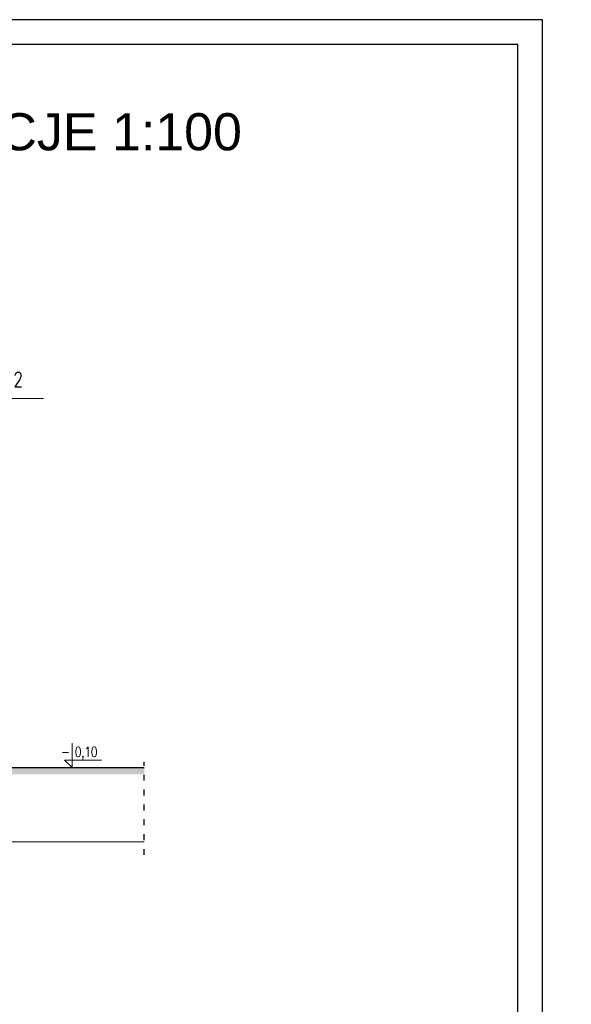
# Model space of a CAD drawing. Header units: millimetres. Extents: x 6197 to 108098, y 4257 to 29730.
# Tile 13 of 148: x 11082 to 12195, y 11119 to 13107. Entities that reach past the tile are written whole.
import ezdxf

# ---------------------------------------------------------------- set-up
doc = ezdxf.new("R2010")
doc.units = ezdxf.units.MM
doc.linetypes.add('ACAD_ISO03W100', pattern=[30, 12, -18])
doc.layers.add('&_opisy_100', color=51, linetype='Continuous', lineweight=20)
doc.layers.add('R-TAB', color=1, linetype='Continuous')
doc.styles.add('Romans', font='romans.shx', dxfattribs={"width": 0.75})
doc.styles.get("Standard").update_dxf_attribs({"font": 'arial.ttf'})

msp = doc.modelspace()

# ---------------------------------------------------------------- hatches: boundary and pattern name
at = {"lineweight": 0}
h = msp.add_hatch(dxfattribs=at)
h.set_pattern_fill('EARTH', color=256, scale=3)
h.set_pattern_definition([(0, (-5539.987, 6211.27), (19.05, 19.05), [19.05, -19.05]), (0, (-5539.987, 6218.413), (19.05, 19.05), [19.05, -19.05]), (0, (-5539.987, 6225.557), (19.05, 19.05), [19.05, -19.05]), (90, (-5537.605, 6227.938), (-19.05, 19.05), [19.05, -19.05]), (90, (-5530.462, 6227.938), (-19.05, 19.05), [19.05, -19.05]), (90, (-5523.318, 6227.938), (-19.05, 19.05), [19.05, -19.05])])
h.paths.add_polyline_path([(7083.431, 11595.194), (11333.961, 11595.194), (11333.961, 11583.106), (7083.431, 11583.106)])

# ---------------------------------------------------------------- linework, layer by layer
at = {"layer": '&_opisy_100', "color": 0}
for points in [[(11012.687, 12409.972), (11012.687, 12311.978), (10980.561, 12342.044), (11130.303, 12342.044)], [(11188.509, 11645.975), (11188.509, 11596.978), (11172.446, 11612.011), (11247.317, 11612.011)]]:
    msp.add_lwpolyline(points, dxfattribs=at)
at = {"color": 3}
msp.add_line((12137.127, 13106.768), (6197.127, 13106.768), dxfattribs=at)
for p, q in [((12137.127, 8906.768), (12137.127, 13106.768)), ((12087.127, 13056.768), (6247.127, 13056.768)), ((12087.127, 8956.768), (12087.127, 13056.768))]:
    msp.add_line(p, q)
at = {"lineweight": 30}
for p, q in [((7082.45, 11596.978), (11333.492, 11596.978)), ((8930.45, 11596.978), (11279.089, 11596.978))]:
    msp.add_line(p, q, dxfattribs=at)
at = {"linetype": 'ACAD_ISO03W100'}
msp.add_line((11333.492, 11420.375), (11333.492, 11608.26), dxfattribs=at)
at = {"lineweight": 0}
msp.add_line((7082.45, 11446.978), (11333.492, 11446.978), dxfattribs=at)

# ---------------------------------------------------------------- texts
at = {"layer": '&_opisy_100', "color": 0, "attachment_point": 1, "rotation": 359.999998, "style": 'Romans'}
for s, insert, char_height, width in [('\\A1;\\pi-90,l120,t120;+ 7,15', (9018.211, 12395.361), 30, 841.27656), ('\\A1;\\pi-90,l120,t120;+ 7,12', (9149.258, 12395.361), 30, 841.27656), ('\\A1;\\pi-90,l120,t120;+ 7,12', (10950.758, 12395.361), 30, 841.27656), ('\\A1;\\pi-90,l120,t120;+ 6,85', (8151.96, 12360.361), 30, 841.27656), ('\\A1;\\pi-90,l120,t120;+ 6,82', (10031.258, 12360.361), 30, 841.27656), ('\\A1;- 0,10', (11166.323, 11638.67), 20.25, 420.63828)]:
    msp.add_mtext(s, dxfattribs=dict(at, insert=insert, char_height=char_height, width=width))
at = {"color": 250, "lineweight": 20, "char_height": 25, "attachment_point": 1}
for s, insert in [('\\pi107.2622,t107.2622,132.2622;GMINA BIBLIOTEKA \\P\\pi173.66738,t173.66738,198.66738;PUBLICZNA', (7980.187, 12046.533)), ('\\pi109.283,t109.283,134.283;GMINNY OŚRODEK\\P\\pi76.08041,t76.08041,101.08041;POMOCY SPOŁECZNEJ', (9828.187, 12046.533))]:
    msp.add_mtext_dynamic_manual_height_columns(s, width=540.70107, gutter_width=12.5, heights=[0], dxfattribs=dict(at, insert=insert))
at = {"layer": 'R-TAB', "color": 0, "ltscale": 24, "width": 2065.84351, "attachment_point": 1}
for s, insert, char_height in [('\\pi611.54556;ELEWACJE 1:100', (10063.11, 12918.034), 75), ('\\pi772.57046;ELEWACJA POŁUDNIOWA', (8054.143, 11524.536), 30)]:
    msp.add_mtext(s, dxfattribs=dict(at, insert=insert, char_height=char_height))

doc.saveas('drawing.dxf')
